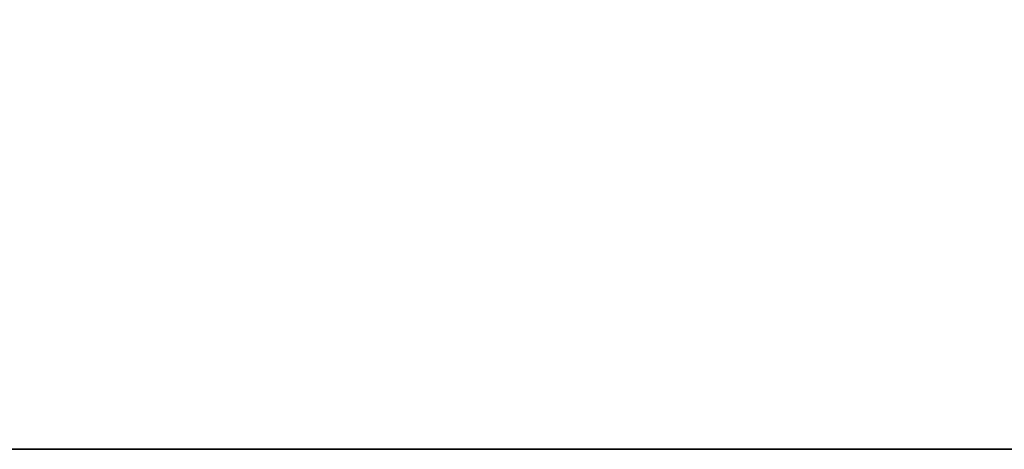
# Model space of a CAD drawing. Header units: millimetres. Extents: x -309 to 8059, y -96 to 57.
# Tile 38 of 99: x 2680 to 2725, y -39 to -20. Entities that reach past the tile are written whole.
import ezdxf

# ---------------------------------------------------------------- set-up
doc = ezdxf.new("R2010")
doc.units = ezdxf.units.MM
doc.layers.add('152', color=7, linetype='Continuous', true_color=0xffffff)

# ---------------------------------------------------------------- blocks, each defined once
blk = doc.blocks.new('UG_SURFACE_017')
at = {"layer": '152', "color": 252, "linetype": 'Continuous', "lineweight": 35}
for points in [[(3409, -39.3, 2017), (3409, 0, 2017), (2591, 0, 2017), (2591, -39.3, 2017)], [(2591, -39.3), (2591, 0), (3409, 0), (3409, -39.3)], [(3409, -39.3), (3409, -39.3, 2017), (2591, -39.3, 2017), (2591, -39.3)]]:
    blk.add_3dface(points, dxfattribs=at)

msp = doc.modelspace()

# ---------------------------------------------------------------- linework, layer by layer
at = {"layer": '152', "color": 252, "linetype": 'Continuous', "lineweight": 35}
for p, q in [((2591, -39.3), (3409, -39.3)), ((2591, -39.3, 2017), (3409, -39.3, 2017))]:
    msp.add_line(p, q, dxfattribs=at)

# ---------------------------------------------------------------- block references
msp.add_blockref('UG_SURFACE_017', (0, 0), dxfattribs=at)

doc.saveas('drawing.dxf')
